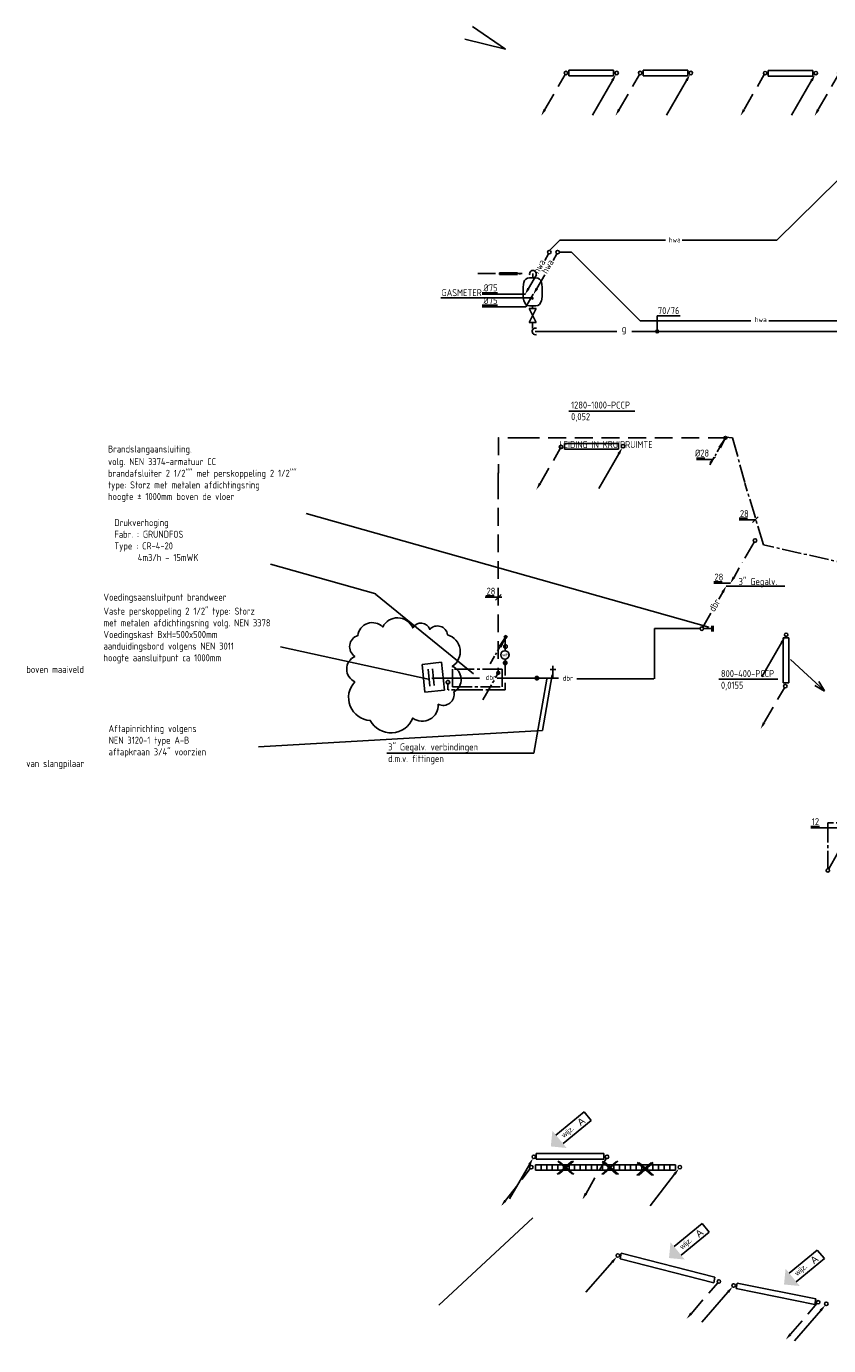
# Model space of a CAD drawing. Extents: x -132501 to 411300, y -42818 to 427495.
# Tile 1 of 256: x -132501 to -118164, y 12053 to 35649. Entities that reach past the tile are written whole.
import ezdxf
from ezdxf.enums import TextEntityAlignment as Align

# ---------------------------------------------------------------- set-up
doc = ezdxf.new("R2010")
doc.units = 0
doc.header["$LTSCALE"] = 50
for name, pattern in [('DASHDOT', [300, 250, -25, 0, -25]), ('HIDDEN', [9.525, 6.35, -3.175]), ('KWATER', [10, 7, -1, 1, -1])]:
    doc.linetypes.add(name, pattern=pattern)
doc.layers.get('0').update_dxf_attribs({"linetype": 'CONTINUOUS'})
for name, color, linetype in [('52AF', 6, 'CONTINUOUS'), ('53---0--WATERINST', 2, 'CONTINUOUS'), ('53WA', 3, 'DASHDOT'), ('54GA', 3, 'CONTINUOUS'), ('56WD', 1, 'CONTINUOUS'), ('57LB', 6, 'CONTINUOUS'), ('kruis', 3, 'CONTINUOUS'), ('WL------_WOLK', 1, 'CONTINUOUS'), ('WL524---', 90, 'CONTINUOUS'), ('WL570---_TOEVOER', 3, 'CONTINUOUS')]:
    doc.layers.add(name, color=color, linetype=linetype)
doc.styles.add('ISO25', font='ISO', dxfattribs={"width": 0.9, "height": 125})
doc.styles.get("Standard").update_dxf_attribs({"font": 'ARIAL.TTF'})

# ---------------------------------------------------------------- blocks, each defined once
blk = doc.blocks.new('CV3')
at = {"color": 2, "linetype": 'Continuous'}
blk.add_line((-434, -754), (-77, -135), dxfattribs=at)
blk.add_circle((0, 0), 31.2, dxfattribs=at)
blk.add_solid([(-98, -122), (-55, -147), (-14, -27)], dxfattribs=at)
blk = doc.blocks.new('CVR2')
at = {"color": 2, "linetype": 'HIDDEN'}
blk.add_line((-376, -653), (-15, -28), dxfattribs=at)
at = {"color": 2, "linetype": 'Continuous'}
blk.add_circle((0, 0), 31.2, dxfattribs=at)
blk.add_solid([(-356, -668), (-399, -643), (-440, -764)], dxfattribs=at)
blk = doc.blocks.new('RADIATOR')
at = {"layer": '56WD', "color": 3, "linetype": 'Continuous'}
for p, q in [((734, -228), (734, -128)), ((734, -128), (1534, -128)), ((1534, -228), (734, -228)), ((1534, -128), (1534, -228)), ((2060, -128), (2860, -128)), ((2060, -228), (2060, -128)), ((2860, -228), (2060, -228)), ((2860, -128), (2860, -228))]:
    blk.add_line(p, q, dxfattribs=at)
at = {"layer": '56WD', "linetype": 'Continuous'}
for name, p in [('CVR2', (681, -175)), ('CV3', (1588, -175)), ('CVR2', (2007, -175)), ('CV3', (2914, -175))]:
    blk.add_blockref(name, p, dxfattribs=at)
blk = doc.blocks.new('kruis')
at = {"layer": 'WL570---_TOEVOER'}
for p, q in [((201259, 14688), (201006, 14460)), ((201264, 14467), (201013, 14689)), ((201013, 14689), (201048, 14672)), ((201043, 14468), (201294, 14690)), ((201048, 14672), (201048, 14686)), ((201048, 14686), (201301, 14459)), ((201294, 14690), (201259, 14673)), ((201259, 14673), (201259, 14688)), ((201006, 14460), (201043, 14468)), ((201301, 14459), (201264, 14467))]:
    blk.add_line(p, q, dxfattribs=at)
for points in [[(201043, 14468), (201006, 14460), (201259, 14688), (201259, 14673)], [(201259, 14688), (201006, 14460), (201259, 14673)], [(201048, 14672), (201013, 14689), (201264, 14467)], [(201259, 14673), (201294, 14690), (201043, 14468)], [(201043, 14468), (201259, 14673), (201259, 14673)], [(201264, 14467), (201301, 14459), (201048, 14686), (201048, 14672)], [(201048, 14686), (201301, 14459), (201048, 14672)], [(201264, 14467), (201048, 14672), (201048, 14672)], [(201051, 14478), (201253, 14670), (201176, 14589)], [(201220, 14511), (201140, 14600), (201052, 14666)], [(201256, 14476), (201054, 14669), (201131, 14588)], [(201087, 14513), (201167, 14601), (201255, 14668)]]:
    blk.add_solid(points, dxfattribs=at)
blk = doc.blocks.new('wd_wijzigingspijl')
at = {"color": 3}
for p, q in [((4, 2), (17, 2)), ((17, 2), (17, -2)), ((17, -2), (4, -2))]:
    blk.add_line(p, q, dxfattribs=at)
blk.add_solid([(4, 4), (0, 0), (4, -4)], dxfattribs=at)
at = {"color": 1}
blk.add_attdef('T2', text='', height=1.8, dxfattribs=at).set_placement((8, 0), align=Align.MIDDLE)
at = {"color": 3}
blk.add_attdef('T1', text='', height=2.5, dxfattribs=at).set_placement((14, 0), align=Align.MIDDLE)
blk = doc.blocks.new('fywsu')
at = {"color": 3, "linetype": 'Continuous'}
for p, q in [((201815, 13608), (201834, 13706)), ((201834, 13706), (203508, 13277)), ((203489, 13179), (201815, 13608)), ((203508, 13277), (203489, 13179)), ((203885, 13072), (203904, 13170)), ((205290, 12790), (203885, 13072)), ((203904, 13170), (205309, 12888)), ((205309, 12888), (205290, 12790))]:
    blk.add_line(p, q, dxfattribs=at)
at = {"layer": '54GA', "color": 1, "linetype": 'Continuous'}
for p, q in [((200894, 28767), (202074, 28767)), ((203576, 23976), (204629, 23976))]:
    blk.add_line(p, q, dxfattribs=at)
at = {"layer": '56WD', "color": 3, "linetype": 'Continuous'}
for p, q in [((199765, 35243), (199037, 35422)), ((200897, 34864), (201697, 34864)), ((200897, 34764), (200897, 34864)), ((201697, 34764), (200897, 34764)), ((201697, 34864), (201697, 34764)), ((202223, 34764), (202223, 34864)), ((202223, 34864), (203023, 34864)), ((203023, 34764), (202223, 34764)), ((203023, 34864), (203023, 34764)), ((200821, 28188), (201781, 28188)), ((200821, 28088), (200821, 28188)), ((201781, 28088), (200821, 28088)), ((201781, 28188), (201781, 28088)), ((204725, 23910), (204725, 24710)), ((204725, 24710), (204825, 24710)), ((204825, 24710), (204825, 23910)), ((204825, 23910), (204725, 23910)), ((200313, 15387), (200313, 15487)), ((200313, 15487), (201523, 15487)), ((201523, 15387), (200313, 15387)), ((201523, 15487), (201523, 15387)), ((200300, 15289), (200300, 15189)), ((202800, 15289), (200300, 15289)), ((200300, 15189), (202800, 15189)), ((200400, 15289), (200400, 15189)), ((200500, 15289), (200500, 15189)), ((200600, 15289), (200600, 15189)), ((200700, 15289), (200700, 15189)), ((200800, 15289), (200800, 15189)), ((200900, 15289), (200900, 15189)), ((201000, 15289), (201000, 15189)), ((201100, 15289), (201100, 15189)), ((201200, 15289), (201200, 15189)), ((201300, 15289), (201300, 15189)), ((201400, 15289), (201400, 15189)), ((201500, 15289), (201500, 15189)), ((201600, 15289), (201600, 15189)), ((201700, 15289), (201700, 15189)), ((201800, 15289), (201800, 15189)), ((201900, 15289), (201900, 15189)), ((202000, 15289), (202000, 15189)), ((202100, 15289), (202100, 15189)), ((202200, 15289), (202200, 15189)), ((202300, 15289), (202300, 15189)), ((202400, 15289), (202400, 15189)), ((202500, 15289), (202500, 15189)), ((202600, 15289), (202600, 15189)), ((202700, 15289), (202700, 15189)), ((202800, 15189), (202800, 15289))]:
    blk.add_line(p, q, dxfattribs=at)
at = {"layer": '57LB', "color": 2, "linetype": 'Continuous'}
blk.add_line((199765, 35243), (199174, 35649), dxfattribs=at)
at = {"layer": 'WL570---_TOEVOER'}
for p, q in [((204855, 24323), (205464, 23767)), ((205466, 23761), (205292, 23858)), ((205464, 23767), (205365, 23931))]:
    blk.add_line(p, q, dxfattribs=at)
at = {"linetype": 'Continuous'}
for name, p, rotation in [('CV3', (201771, 13665), 349.1156825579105), ('CVR2', (203578, 13201), 349.1156825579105), ('CV3', (203841, 13129), 349.1156825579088), ('CVR2', (205351, 12829), 349.1156825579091), ('CV3', (205498, 12800), 349.1156825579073)]:
    blk.add_blockref(name, p, dxfattribs=dict(at, rotation=rotation))
at = {"layer": '56WD', "linetype": 'Continuous'}
for name, p in [('CVR2', (200844, 34817)), ('CV3', (201751, 34817)), ('CVR2', (202171, 34817)), ('CV3', (203077, 34817)), ('RADIATOR', (203723, 34989)), ('CVR2', (200757, 28128)), ('CV3', (201865, 28140)), ('CV3', (204780, 24768)), ('CVR2', (204764, 23849)), ('CV3', (200269, 15430)), ('CVR2', (201579, 15430))]:
    blk.add_blockref(name, p, dxfattribs=at)
at = {"layer": '56WD', "linetype": 'Continuous', "rotation": 352.1724234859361}
for name, p in [('CVR2', (200225, 15246)), ('CV3', (202880, 15244))]:
    blk.add_blockref(name, p, dxfattribs=at)
at = {"layer": 'kruis'}
for p in [(-316, 662), (480, 660), (1107, 641)]:
    blk.add_blockref('kruis', p, dxfattribs=at)
at = {"layer": 'WL570---_TOEVOER', "xscale": 50.00000000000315, "zscale": 50, "rotation": 39.36591594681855}
for p, yscale in [((200574, 15616), 49.99999999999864), ((202686, 13620), 49.99999999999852), ((204742, 13147), 49.99999999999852)]:
    blk.add_blockref('wd_wijzigingspijl', p, dxfattribs=dict(at, yscale=yscale)).add_auto_attribs({'T1': 'A', 'T2': 'wijz.'})
at = {"layer": '54GA', "color": 2, "linetype": 'Continuous', "style": 'ISO25', "width": 0.9}
for s, p in [('1280-1000-PCCP', (200936, 28814)), ('0,052', (200936, 28606)), ('800-400-PCCP', (203615, 24011)), ('0,0155', (203615, 23803))]:
    blk.add_text(s, height=125, dxfattribs=at).set_placement(p)
blk = doc.blocks.new('KW2')
at = {"color": 2, "linetype": 'Continuous'}
for p, q in [((376, 653), (281, 488)), ((181, 315), (17, 31))]:
    blk.add_line(p, q, dxfattribs=at)
blk.add_circle((0, 0), 31.2, dxfattribs=at)
blk.add_solid([(356, 668), (399, 643), (440, 764)], dxfattribs=at)
at = {"color": 2, "linetype": 'Continuous', "style": 'ISO25', "width": 0.9}
blk.add_text('.', height=125, rotation=240, dxfattribs=at).set_placement((229, 407))
blk = doc.blocks.new('DBR2')
at = {"layer": '53WA', "color": 2, "linetype": 'Continuous'}
for p, q in [((373, 650), (301, 524)), ((159, 279), (14, 27))]:
    blk.add_line(p, q, dxfattribs=at)
blk.add_circle((0, 0), 31.2, dxfattribs=at)
blk.add_solid([(350, 663), (394, 638), (434, 759)], dxfattribs=at)
at = {"layer": '53WA', "color": 1, "linetype": 'Continuous', "style": 'ISO25', "width": 0.9}
blk.add_text('dbr', height=125, rotation=60, dxfattribs=at).set_placement((221, 290))
blk = doc.blocks.new('KW3')
at = {"color": 2, "linetype": 'Continuous'}
for p, q in [((-181, -315), (-17, -31)), ((-376, -653), (-281, -488))]:
    blk.add_line(p, q, dxfattribs=at)
blk.add_circle((0, 0), 31.2, dxfattribs=at)
blk.add_solid([(-356, -668), (-399, -643), (-440, -764)], dxfattribs=at)
at = {"color": 2, "linetype": 'Continuous', "style": 'ISO25', "width": 0.9}
blk.add_text('.', height=125, rotation=60, dxfattribs=at).set_placement((-229, -407))
blk = doc.blocks.new('L')
at = {"layer": '53WA', "color": 1, "linetype": 'DASHDOT'}
blk.add_line((-50, -50), (50, 50), dxfattribs=at)
blk = doc.blocks.new('C177')
at = {"color": 3, "linetype": 'Continuous'}
for p, q in [((-5.54, -9.6), (-2.47, -4.27)), ((-2.04, -3.53), (-1.53, -2.65)), ((-1.02, -1.76), (-0.25, -0.43))]:
    blk.add_line(p, q, dxfattribs=at)
blk.add_circle((0, 0), 0.5, dxfattribs=at)
at = {"linetype": 'Continuous'}
blk.add_solid([(-3.54, -6.73), (-5.54, -9.6), (-4.06, -6.43)], dxfattribs=at)
blk = doc.blocks.new('C176')
at = {"color": 3, "linetype": 'Continuous'}
for p, q in [((-2.89, -5), (-0.44, -0.76)), ((-5.57, -9.65), (-3.99, -6.91)), ((-3.69, -6.39), (-3.29, -5.7))]:
    blk.add_line(p, q, dxfattribs=at)
at = {"linetype": 'Continuous'}
for q in [(-2.25, -3.3), (-1.73, -3.6)]:
    blk.add_line((-0.25, -0.43), q, dxfattribs=at)
at = {"color": 3, "linetype": 'Continuous'}
blk.add_circle((0, 0), 0.5, dxfattribs=at)
at = {"linetype": 'Continuous'}
blk.add_solid([(-1.73, -3.6), (-0.25, -0.43), (-2.25, -3.3)], dxfattribs=at)
blk = doc.blocks.new('HWA3')
at = {"layer": '52AF', "color": 2, "linetype": 'Continuous'}
for p, q in [((-13, -28), (-82, -147)), ((-230, -404), (-373, -651))]:
    blk.add_line(p, q, dxfattribs=at)
blk.add_circle((0, 0), 31.2, dxfattribs=at)
blk.add_solid([(-351, -663), (-394, -638), (-435, -759)], dxfattribs=at)
at = {"layer": '52AF', "color": 1, "linetype": 'Continuous', "style": 'ISO25', "width": 0.9}
blk.add_text('hwa', height=125, rotation=60, dxfattribs=at).set_placement((-191, -397))
blk = doc.blocks.new('AFSL')
at = {"color": 2, "linetype": 'Continuous'}
for p, q in [((2.5, 5), (-2.5, -5)), ((-2.5, 5), (2.5, 5)), ((2.5, -5), (-2.5, 5)), ((-2.5, -5), (2.5, -5))]:
    blk.add_line(p, q, dxfattribs=at)
blk = doc.blocks.new('CIRC1MM')
at = {"color": 2, "linetype": 'Continuous'}
for p, q in [((-0.5, 0), (0.5, 0)), ((-0.49, 0.1), (0.49, 0.1)), ((-0.46, 0.2), (0.46, 0.2)), ((-0.4, 0.3), (0.4, 0.3)), ((-0.3, 0.4), (0.3, 0.4)), ((-0.49, -0.1), (0.49, -0.1)), ((-0.46, -0.2), (0.46, -0.2)), ((-0.4, -0.3), (0.4, -0.3)), ((-0.3, -0.4), (0.3, -0.4))]:
    blk.add_line(p, q, dxfattribs=at)
blk.add_circle((0, 0), 0.5, dxfattribs=at)
blk = doc.blocks.new('ga5ybfdyw')
at = {"layer": '52AF', "linetype": 'Continuous'}
for p, q in [((207700, 227148), (204611, 224109)), ((200546, 223920), (200736, 224109)), ((200736, 224109), (202621, 224109)), ((202921, 224109), (204611, 224109))]:
    blk.add_line(p, q, dxfattribs=at)
at = {"layer": '52AF', "color": 6, "linetype": 'Continuous'}
for p, q in [((200946, 223895), (200721, 223895)), ((202171, 222670), (200946, 223895)), ((204146, 222670), (202171, 222670)), ((207633, 222670), (204471, 222670))]:
    blk.add_line(p, q, dxfattribs=at)
at = {"layer": '52AF', "color": 1, "linetype": 'Continuous'}
for p, q in [((199346, 223170), (199621, 223170)), ((199346, 223145), (200121, 223145)), ((200260, 223142), (200130, 222920)), ((199346, 222945), (199621, 222945)), ((199346, 222920), (200130, 222920))]:
    blk.add_line(p, q, dxfattribs=at)
at = {"layer": '53---0--WATERINST', "color": 5, "linetype": 'HIDDEN'}
for p, q in [((199636, 220579), (199636, 219942)), ((200122, 220572), (199637, 220572)), ((203704, 220572), (200122, 220572)), ((199635, 219949), (199635, 219797)), ((199635, 219797), (199635, 216421))]:
    blk.add_line(p, q, dxfattribs=at)
at = {"layer": '53---0--WATERINST', "color": 5, "linetype": 'KWATER'}
for p, q in [((203697, 220588), (203824, 220576)), ((203824, 220576), (204040, 219775)), ((204374, 218662), (204042, 219766)), ((206999, 218062), (204374, 218662)), ((199760, 217015), (199760, 216919)), ((199760, 216917), (199760, 216766)), ((199760, 216502), (199760, 216618)), ((199635, 216361), (199635, 216423)), ((199760, 216503), (199760, 216321)), ((198736, 216070), (198736, 216192)), ((199760, 216192), (199760, 216070)), ((199260, 216070), (198738, 216070)), ((199320, 216070), (198798, 216070)), ((199760, 216070), (199135, 216070)), ((207624, 213687), (205524, 213687)), ((205524, 213687), (205524, 212862))]:
    blk.add_line(p, q, dxfattribs=at)
at = {"layer": '53---0--WATERINST', "color": 2, "linetype": 'KWATER'}
blk.add_lwpolyline([(199705, 216120), (199705, 216439), (198817, 216439), (198817, 216120)], close=True, dxfattribs=at)
for centre in [(199764, 216841), (199759, 216550), (198735, 216202), (200325, 216277)]:
    blk.add_circle(centre, 31.4, dxfattribs=at)
at = {"layer": '53WA', "color": 1, "linetype": 'Continuous'}
for p, q in [((203177, 220211), (203327, 220211)), ((203177, 220186), (203477, 220186)), ((203399, 217187), (196201, 219223)), ((203940, 219135), (204090, 219135)), ((203940, 219110), (204240, 219110)), ((197448, 217782), (195562, 218315)), ((203485, 217998), (203635, 217998)), ((203485, 217973), (203785, 217973)), ((203707, 217920), (204754, 217920)), ((199195, 216356), (197439, 217778)), ((199398, 217722), (199698, 217722)), ((199410, 217747), (199560, 217747)), ((198413, 216254), (195740, 216834)), ((200503, 216255), (200272, 214933)), ((200599, 216337), (200424, 215337)), ((200424, 215337), (195348, 215048)), ((197642, 214933), (200272, 214933)), ((205224, 213624), (205374, 213624)), ((205224, 213599), (205961, 213599))]:
    blk.add_line(p, q, dxfattribs=at)
at = {"layer": '53WA', "color": 5, "linetype": 'Continuous'}
for p, q in [((203249, 217162), (202424, 217162)), ((202424, 217162), (202424, 216262)), ((198448, 216273), (199298, 216273)), ((199613, 216273), (200712, 216273)), ((201039, 216262), (202414, 216262))]:
    blk.add_line(p, q, dxfattribs=at)
at = {"layer": '53WA', "color": 2, "linetype": 'Continuous'}
for p, q in [((203299, 217162), (203449, 217162)), ((203449, 217112), (203449, 217212)), ((203474, 217112), (203474, 217212)), ((198622, 216559), (198273, 216523)), ((198273, 216523), (198325, 216025)), ((198414, 216135), (198383, 216434)), ((198488, 216143), (198458, 216441)), ((198673, 216061), (198622, 216559)), ((200563, 216433), (200663, 216433)), ((200610, 216269), (200610, 216494)), ((198325, 216025), (198673, 216061))]:
    blk.add_line(p, q, dxfattribs=at)
at = {"layer": '53WA', "color": 3, "linetype": 'Continuous'}
blk.add_circle((199754, 216692), 75, dxfattribs=at)
at = {"layer": '54GA', "linetype": 'HIDDEN'}
blk.add_line((199270, 223513), (200183, 223513), dxfattribs=at)
at = {"layer": '54GA', "color": 1, "linetype": 'HIDDEN'}
for p, q in [((199659, 223528), (200022, 223528)), ((199659, 223498), (200022, 223498))]:
    blk.add_line(p, q, dxfattribs=at)
at = {"layer": '54GA', "color": 1, "linetype": 'Continuous'}
for p, q in [((199659, 223528), (199659, 223498)), ((200022, 223528), (200022, 223498)), ((198609, 223076), (200260, 223076)), ((202475, 222475), (202475, 222757)), ((202475, 222757), (202883, 222757))]:
    blk.add_line(p, q, dxfattribs=at)
at = {"layer": '54GA', "linetype": 'Continuous'}
for p, q in [((200251, 223513), (200251, 223438)), ((200248, 222939), (200248, 222885)), ((200248, 222636), (200248, 222528)), ((200296, 222475), (201753, 222475)), ((202020, 222475), (205312, 222475)), ((205312, 222475), (207112, 222475))]:
    blk.add_line(p, q, dxfattribs=at)
at = {"layer": '54GA', "color": 2, "linetype": 'Continuous'}
for p, q in [((200194, 223438), (200308, 223438)), ((200196, 222938), (200306, 222938))]:
    blk.add_line(p, q, dxfattribs=at)
for centre, radius, start, end in [((200254, 223510), 58.4, 341.5495, 200.5855), ((201005, 223194), 927, 169.9381, 190.8384), ((200191, 223338), 100, 90, 169.9381), ((200308, 223338), 100, 10.0619, 90), ((199494, 223194), 927, 349.1616, 10.0619), ((200193, 223038), 100, 190.8384, 270), ((200306, 223038), 100, 270, 349.1616), ((200299, 222478), 58.4, 71.5495, 290.5855)]:
    blk.add_arc(centre, radius, start, end, dxfattribs=at)
at = {"layer": 'WL------_WOLK'}
blk.add_lwpolyline([(198729, 217052, -0.63707), (198812, 216486, -0.63707), (198840, 216030, -0.63707), (198563, 215809, -0.63707), (198107, 215561, -0.63707), (197347, 215519, -0.63707), (197071, 216210, -0.63707), (197071, 216665, -0.63707), (197126, 217038, -0.63707), (197569, 217190, -0.63707), (198107, 217176, -0.63707), (198411, 217149, -0.63707), (198729, 217052, -0.778312)], format="xyb", dxfattribs=at)
at = {"layer": 'WL524---'}
blk.add_line((200253, 206625), (198573, 205062), dxfattribs=at)
at = {"layer": '52AF', "linetype": 'Continuous'}
for p in [(200546, 223895), (200696, 223895)]:
    blk.add_blockref('HWA3', p, dxfattribs=at)
at = {"layer": '53---0--WATERINST', "color": 5, "linetype": 'KWATER', "xscale": 50, "yscale": 50, "zscale": 50}
blk.add_blockref('C176', (203694, 220574), dxfattribs=at)
at = {"layer": '53---0--WATERINST', "color": 2, "linetype": 'KWATER', "xscale": 50, "yscale": 50, "zscale": 50}
for name, p in [('C176', (199767, 217012)), ('C177', (199635, 216369))]:
    blk.add_blockref(name, p, dxfattribs=at)
at = {"layer": '53WA', "color": 1, "linetype": 'Continuous'}
for p in [(203468, 220186), (204231, 219110), (199636, 217723)]:
    blk.add_blockref('L', p, dxfattribs=at)
at = {"layer": '53WA', "color": 5, "linetype": 'Continuous'}
blk.add_blockref('KW3', (204224, 218737), dxfattribs=at)
at = {"layer": '53WA', "color": 2, "linetype": 'Continuous'}
for name, p in [('DBR2', (203274, 217162)), ('KW2', (205524, 212837))]:
    blk.add_blockref(name, p, dxfattribs=at)
at = {"layer": '54GA', "color": 2, "linetype": 'Continuous'}
for p, xscale, yscale, zscale in [((200245, 223070), 25, 25, 25), ((202475, 222478), 50, 50, 50)]:
    blk.add_blockref('CIRC1MM', p, dxfattribs=dict(at, xscale=xscale, yscale=yscale, zscale=zscale))
at = {"layer": '54GA', "linetype": 'Continuous', "xscale": 25, "yscale": 25, "zscale": 25}
blk.add_blockref('AFSL', (200251, 222760), dxfattribs=at)
at = {"layer": '52AF', "color": 1, "linetype": 'Continuous', "style": 'ISO25', "width": 0.9}
for p in [(202683, 224071), (204221, 222645)]:
    blk.add_text('hwa', height=90, dxfattribs=at).set_placement(p)
at = {"layer": '52AF', "color": 2, "linetype": 'Continuous', "style": 'ISO25', "width": 0.9}
for p in [(199371, 223195), (199371, 222970)]:
    blk.add_text('%%c75', height=125, dxfattribs=at).set_placement(p)
at = {"layer": '53WA', "color": 2, "linetype": 'Continuous', "style": 'ISO25', "width": 0.9}
for s, height, p in [('Brandslangaansluiting.', 125, (192660, 220312)), ('volg. NEN 3374-armatuur CC', 125, (192660, 220087)), ('%%C28', 125, (203151, 220239)), ('brandafsluiter 2 1/2"" met perskoppeling 2 1/2""', 125, (192660, 219878)), ('type: Storz met metalen afdichtingsring', 125, (192660, 219670)), ('hoogte %%p 1000mm boven de vloer', 125, (192660, 219462)), ('28', 125, (203954, 219157)), ('28', 125, (203499, 218021)), ('3" Gegalv.', 125, (203930, 217941)), ('Voedingsaansluitpunt brandweer', 125, (192579, 217662)), ('28', 125, (199425, 217769)), ('Vaste perskoppeling 2 1/2" type: Storz', 125, (192579, 217412)), ('met metalen afdichtingsring volg. NEN 3378', 125, (192579, 217203)), ('Voedingskast BxH=500x500mm', 125, (192579, 216995)), ('aanduidingsbord volgens NEN 3011', 125, (192579, 216787)), ('hoogte aansluitpunt ca 1000mm', 125, (192579, 216578)), ('wm', 62.5, (199704, 216667)), ('boven maaiveld', 125, (191199, 216370)), ('Aftapinrichting volgens', 125, (192670, 215312)), ('NEN 3120-1 type A-B', 125, (192670, 215103)), ('aftapkraan 3/4" voorzien', 125, (192670, 214895)), ('3" Gegalv. verbindingen', 125, (197667, 214983)), ('van slangpilaar', 125, (191199, 214687)), ('d.m.v. fittingen', 125, (197667, 214774)), ('12', 125, (205239, 213647))]:
    blk.add_text(s, height=height, dxfattribs=at).set_placement(p)
at = {"layer": '53WA', "color": 2, "linetype": 'DASHDOT', "style": 'ISO25', "width": 0.9}
for s, p in [('LEIDING IN KRUIPRUIMTE', (200724, 220391)), ('Drukverhoging', (192774, 218996)), ('Fabr. : GRUNDFOS', (192774, 218787)), ('Type : CR-4-20', (192774, 218579)), ('      4m3/h - 15mWK', (192774, 218371))]:
    blk.add_text(s, height=125, dxfattribs=at).set_placement(p)
at = {"layer": '53WA', "color": 1, "linetype": 'Continuous', "style": 'ISO25', "width": 0.9}
for p in [(199409, 216243), (200786, 216232)]:
    blk.add_text('dbr', height=90, dxfattribs=at).set_placement(p)
at = {"layer": '54GA', "color": 2, "linetype": 'Continuous', "style": 'ISO25', "width": 0.9}
for s, p in [('GASMETER', (198621, 223108)), ('70/76', (202487, 222787)), ('g', (201842, 222463))]:
    blk.add_text(s, height=125, dxfattribs=at).set_placement(p)

msp = doc.modelspace()

# ---------------------------------------------------------------- block references
at = {"layer": 'WL------_WOLK'}
for name, p in [('ga5ybfdyw', (-323702.0225, -192284.258)), ('fywsu', (-323702.0225, 0))]:
    msp.add_blockref(name, p, dxfattribs=at)

doc.saveas('drawing.dxf')
